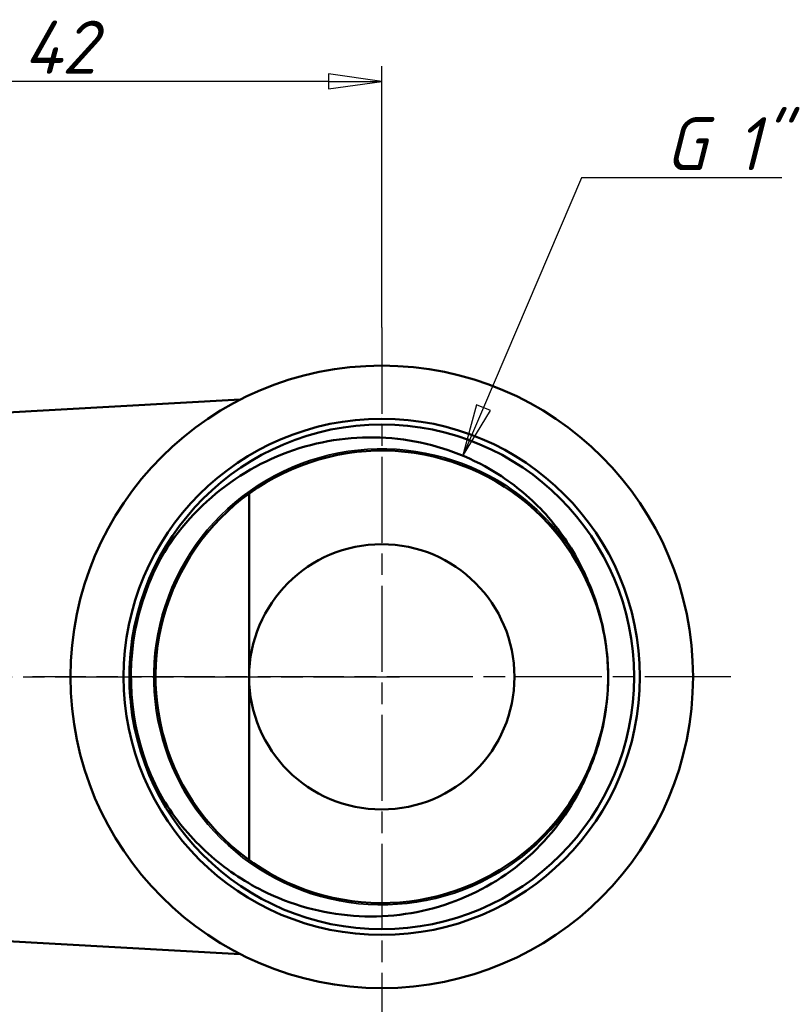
# Model space of a CAD drawing. Header units: millimetres. Extents: x -131 to 751, y -69 to 356.
# Tile 7 of 18: x 52 to 102, y 99 to 164. Entities that reach past the tile are written whole.
import ezdxf

# ---------------------------------------------------------------- set-up
doc = ezdxf.new("R2010")
doc.units = ezdxf.units.MM
doc.linetypes.add('CHAIN', pattern=[0.7087, 0.4724, -0.0591, 0.1181, -0.0591])
for name, color, linetype, lineweight in [('Видимые тонкие (ГОСТ)', 7, 'Continuous', 35), ('Видимый контур (ГОСТ)', 7, 'Continuous', 50), ('Маркер центра (ГОСТ)', 7, 'Continuous', 25), ('Осевая линия (ГОСТ)', 7, 'Continuous', 25), ('Размер (ГОСТ)', 7, 'Continuous', 25)]:
    doc.layers.add(name, color=color, linetype=linetype, lineweight=lineweight)
doc.styles.add('Обычный текст (ГОСТ)', font='GOST Common Italic.ttf')
doc.dimstyles.new('Обычный (ГОСТ)', dxfattribs={"dimtxt": 3.5, "dimasz": 3.5, "dimexe": 1, "dimexo": 0, "dimgap": 0.5, "dimtad": 1, "dimrnd": 1e-08, "dimtxsty": 'Обычный текст (ГОСТ)', "dimblk": 'Filled-1', "dimcen": 0.09, "dimdle": 15, "dimclrd": 256, "dimclre": 256, "dimclrt": 256, "dimazin": 2, "dimtfac": 0.714286, "dimtdec": 3, "dimtmove": 0, "dimatfit": 3, "dimfxl": 1, "dimtolj": 1, "dimlwd": 25, "dimlwe": 25, "dimarcsym": 0})

# ---------------------------------------------------------------- blocks, each defined once
blk = doc.blocks.new('Filled-1')
at = {"color": 0}
for p, q in [((0, 0), (-1, 0.143)), ((-1, 0.143), (-1, -0.143)), ((-1, 0), (0, 0)), ((-1, -0.143), (0, 0))]:
    blk.add_line(p, q, dxfattribs=at)
at = {"color": 0, "flags": 128}
blk.add_lwpolyline([(-1, -0.143), (0, 0), (-1, 0.143), (-1, -0.143)], dxfattribs=at)
at = {"color": 0}
blk.add_solid([(-1, -0.143), (0, 0), (-1, 0.143), (-1, -0.143)], dxfattribs=at)
blk = doc.blocks.new('*D10')
at = {"layer": 'Defpoints', "color": 0, "linetype": 'Continuous', "transparency": 16777216}
for p in [(33.698, 160.182), (75.698, 143.961), (33.698, 134.54)]:
    blk.add_point(p, dxfattribs=at)
at = {"layer": 'Размер (ГОСТ)', "linetype": 'Continuous', "lineweight": 25, "transparency": 16777216}
for p, q in [((33.698, 134.54), (33.698, 161.182)), ((75.698, 143.961), (75.698, 161.182)), ((72.198, 160.182), (37.198, 160.182))]:
    blk.add_line(p, q, dxfattribs=at)
at = {"layer": 'Размер (ГОСТ)', "linetype": 'Continuous', "lineweight": 25, "transparency": 16777216, "xscale": 3.5, "yscale": 3.5, "zscale": 3.5, "rotation": 180}
blk.add_blockref('Filled-1', (33.698, 160.182), dxfattribs=at)
at = {"layer": 'Размер (ГОСТ)', "linetype": 'Continuous', "lineweight": 25, "transparency": 16777216, "xscale": 3.5, "yscale": 3.5, "zscale": 3.5}
blk.add_blockref('Filled-1', (75.698, 160.182), dxfattribs=at)
at = {"layer": 'Размер (ГОСТ)', "linetype": 'Continuous', "lineweight": 25, "transparency": 16777216, "insert": (52.101, 164.182), "char_height": 3.5, "attachment_point": 1, "style": 'Обычный текст (ГОСТ)'}
blk.add_mtext('\\A1;42', dxfattribs=at)
blk = doc.blocks.new('*D12')
at = {"layer": 'Defpoints', "color": 0, "linetype": 'Continuous', "transparency": 16777216}
for p in [(81.024, 135.472), (74.844, 120.972)]:
    blk.add_point(p, dxfattribs=at)
at = {"layer": 'Размер (ГОСТ)', "linetype": 'Continuous', "lineweight": 25, "transparency": 16777216}
for p, q in [((88.844, 153.823), (82.396, 138.692)), ((102.047, 153.823), (88.844, 153.823))]:
    blk.add_line(p, q, dxfattribs=at)
at = {"layer": 'Размер (ГОСТ)', "linetype": 'Continuous', "lineweight": 25, "transparency": 16777216, "xscale": 3.5, "yscale": 3.5, "zscale": 3.5, "rotation": 246.9184868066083}
blk.add_blockref('Filled-1', (81.024, 135.472), dxfattribs=at)
at = {"layer": 'Размер (ГОСТ)', "linetype": 'Continuous', "lineweight": 25, "transparency": 16777216, "insert": (92.236, 157.825), "char_height": 3.5, "attachment_point": 1, "style": 'Обычный текст (ГОСТ)'}
blk.add_mtext('\\A1; \\fGOST Common|b0|i1;\\H3.5000;G 1"', dxfattribs=at)

msp = doc.modelspace()

# ---------------------------------------------------------------- linework, layer by layer
at = {"layer": 'Видимые тонкие (ГОСТ)'}
for points, knots in [([(88.7116, 113.4522), (87.0069, 110.4978), (84.2649, 108.1558), (81.0804, 106.9339), (77.8968, 105.7124), (74.2932, 105.6189), (71.0506, 106.6737), (67.8089, 107.7282), (64.9507, 109.9229), (63.095, 112.7824), (61.2399, 115.641), (60.3996, 119.1441), (60.7562, 122.5333), (61.1127, 125.9215), (62.6627, 129.1721), (65.071, 131.5819), (67.4786, 133.991), (70.7271, 135.5429), (74.1141, 135.902), (77.5001, 136.261), (81.0008, 135.4254), (83.8596, 133.5758), (85.8253, 132.3041), (87.478, 130.5591), (88.6635, 128.5411)], [0.5233568, 0.5233568, 0.5233568, 0.5233568, 1.204429, 1.204429, 1.204429, 1.8852935, 1.8852935, 1.8852935, 2.5659542, 2.5659542, 2.5659542, 3.2464154, 3.2464154, 3.2464154, 3.926681, 3.926681, 3.926681, 4.6067551, 4.6067551, 4.6067551, 5.2866418, 5.2866418, 5.2866418, 5.7541062, 5.7541062, 5.7541062, 5.7541062]), ([(61.4255, 112.6763), (59.5882, 115.8414), (58.8468, 119.6291), (59.3551, 123.2533), (59.6461, 125.3282), (60.3456, 127.342), (61.3854, 129.1607)], [2.6156521, 2.6156521, 2.6156521, 2.6156521, 3.2809282, 3.2809282, 3.2809282, 3.661811, 3.661811, 3.661811, 3.661811])]:
    msp.add_open_spline(points, degree=3, knots=knots, dxfattribs=at)
at = {"layer": 'Видимый контур (ГОСТ)'}
for p, q in [((48.1982, 138.2113), (66.3823, 139.2223)), ((66.9625, 133.0415), (66.9625, 120.9613)), ((66.9625, 120.9613), (66.9625, 108.881)), ((48.1982, 103.7113), (66.3823, 102.7003))]:
    msp.add_line(p, q, dxfattribs=at)
for radius in [20.5, 17, 16.62, 16.62, 8.7357]:
    msp.add_circle((75.6982, 120.9613), radius, dxfattribs=at)
msp.add_arc((75.6982, 120.9613), 14.9079, 358.651614, 1.676247, dxfattribs=at)
for points, knots in [([(61.3783, 129.1644), (62.515, 130.9654), (63.9897, 132.5288), (67.4305, 134.9767), (69.3554, 135.8484), (73.3982, 136.7904), (75.4738, 136.8647), (79.5009, 136.2127), (81.4154, 135.506), (84.3115, 133.7307), (85.3824, 132.8579), (87.2487, 130.8605), (88.0388, 129.7481), (88.6685, 128.5447)], [0, 0, 0, 0, 0.6388858, 0.6388858, 1.2672571, 1.2672571, 1.8851104, 1.8851104, 2.4924421, 2.4924421, 2.9056723, 2.9056723, 3.3138389, 3.3138389, 3.3138389, 3.3138389]), ([(90.594, 121.3978), (90.5666, 122.409), (90.4372, 123.4171), (90.2037, 124.4016), (89.4248, 127.6856), (87.4925, 130.6841), (84.8235, 132.75), (82.1339, 134.8319), (78.715, 135.9517), (75.3149, 135.8642), (71.9241, 135.777), (68.5761, 134.49), (66, 132.2833), (63.4298, 130.0818), (61.646, 126.9806), (61.0352, 123.6521), (60.4255, 120.33), (60.9885, 116.8047), (62.6024, 113.8378), (64.2269, 110.8513), (66.9051, 108.4519), (70.0514, 107.1642), (73.1823, 105.8828), (76.7545, 105.7109), (79.994, 106.6857), (83.2465, 107.6644), (86.1406, 109.7926), (88.0444, 112.6055), (89.636, 114.9572), (90.5352, 117.7716), (90.602, 120.6105)], [-6.2539293, -6.2539293, -6.2539293, -6.2539293, -6.050313, -6.050313, -6.050313, -5.3711158, -5.3711158, -5.3711158, -4.6866764, -4.6866764, -4.6866764, -4.0040873, -4.0040873, -4.0040873, -3.3230829, -3.3230829, -3.3230829, -2.6434041, -2.6434041, -2.6434041, -1.9592737, -1.9592737, -1.9592737, -1.2784987, -1.2784987, -1.2784987, -0.5949782, -0.5949782, -0.5949782, -0.0235338, -0.0235338, -0.0235338, -0.0235338]), ([(59.0785, 120.9137), (59.0736, 122.6106), (59.3384, 124.3014), (60.351, 127.3936), (60.9558, 128.495), (61.3783, 129.1644)], [0, 0, 0, 0, 0.50907299, 0.50907299, 0.97777286, 0.97777286, 0.97777286, 0.97777286]), ([(88.6685, 128.5447), (89.0325, 127.8491), (89.5207, 126.8394), (90.3299, 124.1955), (90.5599, 122.8045), (90.5997, 121.3974)], [0, 0, 0, 0, 0.23554106, 0.23554106, 0.48156254, 0.48156254, 0.48156254, 0.48156254]), ([(61.4255, 112.6763), (60.8995, 113.4992), (60.3405, 114.5841), (59.3579, 117.5269), (59.0833, 119.2165), (59.0785, 120.9137)], [0, 0, 0, 0, 0.29300741, 0.29300741, 0.64558515, 0.64558515, 0.64558515, 0.64558515]), ([(90.602, 120.6105), (90.5702, 119.2034), (90.3482, 117.8114), (89.5543, 115.1628), (89.0717, 114.15), (88.7116, 113.4522)], [0.03469513, 0.03469513, 0.03469513, 0.03469513, 0.45751254, 0.45751254, 0.86253128, 0.86253128, 0.86253128, 0.86253128]), ([(88.7116, 113.4522), (87.8075, 111.6999), (86.5671, 110.1429), (83.5358, 107.5636), (81.7657, 106.5764), (77.9141, 105.3187), (75.8658, 105.0731), (71.7537, 105.377), (69.7307, 105.937), (66.5661, 107.5175), (65.3566, 108.3425), (63.1769, 110.3035), (62.2197, 111.4338), (61.4255, 112.6763)], [0, 0, 0, 0, 0.5915353, 0.5915353, 1.1935768, 1.1935768, 1.806121, 1.806121, 2.4291643, 2.4291643, 2.8657214, 2.8657214, 3.3073315, 3.3073315, 3.3073315, 3.3073315])]:
    msp.add_open_spline(points, degree=3, knots=knots, dxfattribs=at)
at = {"layer": 'Маркер центра (ГОСТ)', "linetype": 'CHAIN', "ltscale": 11.993792}
for p, q in [((75.6982, 143.9613), (75.6982, 97.9613)), ((98.6982, 120.9613), (52.6982, 120.9613))]:
    msp.add_line(p, q, dxfattribs=at)
at = {"layer": 'Осевая линия (ГОСТ)', "linetype": 'CHAIN', "ltscale": 11.993792}
msp.add_line((45.6982, 120.9613), (77.1574, 120.9613), dxfattribs=at)

# ---------------------------------------------------------------- dimensions: what is measured, and where the dimension line sits
at = {"layer": 'Размер (ГОСТ)', "linetype": 'Continuous', "lineweight": 25}
dim = msp.add_linear_dim(base=(33.6982, 160.1822), p1=(75.6982, 143.9613), p2=(33.6982, 134.5404), angle=180, dimstyle='Обычный (ГОСТ)', override={"dimgap": 0.5, "dimdec": 2, "dimtol": 0, "dimlim": 0, "dimtp": 0, "dimtm": 0, "dimtdec": 3, "dimtofl": 0, "dimatfit": 1}, dxfattribs=at)
dim.commit()
dim.dimension.update_dxf_attribs({"geometry": '*D10', "text_midpoint": (54.6982, 160.1822), "dimtype": 160})
dim = msp.add_radius_dim(center=(74.8444, 120.9715), mpoint=(81.0239, 135.4722), text=' \\fGOST Common|b0|i1;\\H3.5000;G 1"', dimstyle='Обычный (ГОСТ)', override={"dimgap": 0.5, "dimtih": 1, "dimtoh": 1, "dimdec": 2, "dimlfac": 1, "dimcen": 0, "dimtol": 0, "dimlim": 0, "dimtp": 0, "dimtm": 0, "dimtdec": 3, "dimtofl": 0}, dxfattribs=at)
dim.commit()
dim.dimension.update_dxf_attribs({"geometry": '*D12', "text_midpoint": (97.1415, 153.8226), "dimtype": 164})

doc.saveas('drawing.dxf')
